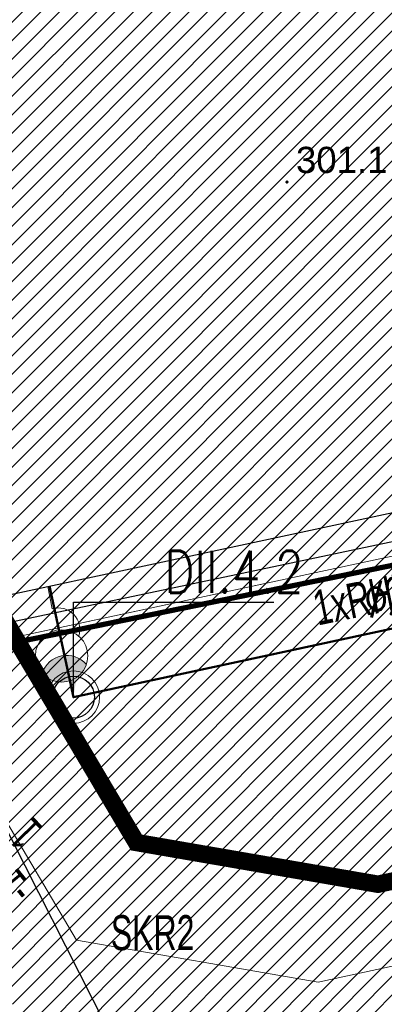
# Model space of a CAD drawing. Header units: metres. Extents: x 6567444 to 13135881, y 5574237 to 11149086.
# Tile 76 of 212: x 6567854 to 6567864, y 5574454 to 5574483. Entities that reach past the tile are written whole.
import ezdxf
from ezdxf.enums import TextEntityAlignment as Align

# ---------------------------------------------------------------- set-up
doc = ezdxf.new("R2010")
doc.units = ezdxf.units.M
doc.linetypes.add('_PZT$0$Kropki przerywana 1', pattern=[250, 150, -100])
for name, color, linetype, lineweight in [('_MDCP$0$OTRN', 7, 'Continuous', 13), ('_TT_KAN_D_II etap', 116, 'Continuous', 50), ('_TT_KAN_D_OPIS_DN', 7, 'Continuous', 30), ('_TT_KAN_D_Opis_PKT_II', 7, 'Continuous', 30), ('GE.I.6640.1.468.2024_MDCP_dodatkowe pomiary_12.03.2026$0$OTRN', 7, 'Continuous', 13), ('PT-IE-001 PZT - instal. elektr XREFF$0$SEL_OPIS_legenda', 7, 'Continuous', 18), ('PT-IE-001 PZT - instal. elektr XREFF$0$SEL_sieci_oswietlenie_oprawy', 152, 'Continuous', 20), ('PT-IE-001 PZT - instal. elektr XREFF$0$SEN_kanalizacja_kablowa', 30, 'PT-IE-001 PZT - instal. elektr XREFF$0$SEN_t', 20)]:
    doc.layers.add(name, color=color, linetype=linetype, lineweight=lineweight)
for name, color, linetype in [('_MDCP$0$OTRN_O', 7, 'Continuous'), ('FORMA - Arch 01 - PZT 1 Strefy', 7, 'Continuous'), ('GE.I.6640.1.468.2024_MDCP_dodatkowe pomiary_12.03.2026$0$OTRN_O', 7, 'Continuous'), ('PT-IE-001 PZT - instal. elektr XREFF$0$SEL_atrybut_bloku1', 7, 'Continuous'), ('PT-IE-001 PZT - instal. elektr XREFF$0$SEL_atrybut_bloku2', 9, 'Continuous')]:
    doc.layers.add(name, color=color, linetype=linetype)
doc.layers.add('PT-IE-001 PZT - instal. elektr XREFF$0$SEL_sieci_kable_nN_oswietlenie', color=7, linetype='PT-IE-001 PZT - instal. elektr XREFF$0$SEL_eNN', lineweight=30, true_color=0xff7a7a)
doc.styles.add('_MDCP$0$BDOT', font='arial.ttf', dxfattribs={"width": 0.9})
doc.styles.add('GE.I.6640.1.468.2024_MDCP_dodatkowe pomiary_12.03.2026$0$BDOT', font='arial.ttf', dxfattribs={"width": 0.9})
doc.styles.add('PT-IE-001 PZT - instal. elektr XREFF$0$ARIAL', font='ARIALN.TTF', dxfattribs={"width": 0.8})
doc.styles.add('PT-IE-001 PZT - instal. elektr XREFF$0$ROMANS', font='ARIALN.TTF', dxfattribs={"width": 0.8})
doc.styles.add('pzt_11-06-2015 (2)$0$RomanS', font='romans.shx')
doc.styles.add('ROMANS', font='romans.shx', dxfattribs={"width": 0.9})
doc.styles.get("Standard").update_dxf_attribs({"font": 'arial.ttf'})
doc.linetypes.add('PT-IE-001 PZT - instal. elektr XREFF$0$SEL_eNN', pattern='A,5,["eNN",PT-IE-001 PZT - instal. elektr XREFF$0$ARIAL,S=1,R=0,X=1.45,Y=0.25],5', length=10)
doc.linetypes.add('PT-IE-001 PZT - instal. elektr XREFF$0$SEN_t', pattern='A,5,["t",PT-IE-001 PZT - instal. elektr XREFF$0$ARIAL,S=1,R=0,X=2.1,Y=0.25],5', length=10)
doc.dimstyles.new('ISO-25', dxfattribs={"dimtxt": 2.5, "dimasz": 2.5, "dimexe": 1.25, "dimexo": 0.625, "dimtad": 1, "dimtxsty": 'Standard', "dimcen": 2.5, "dimadec": 0, "dimazin": 0, "dimtfac": 1, "dimtmove": 0, "dimatfit": 3, "dimfxl": 1, "dimarcsym": 0})
pattern_1 = [(45, (0, 0), (-0.265165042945, 0.265165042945), [])]

# ---------------------------------------------------------------- blocks, each defined once
blk = doc.blocks.new('_MDCP$0$OTRN')
at = {"layer": '_MDCP$0$OTRN', "color": 0, "const_width": 0.09}
blk.add_lwpolyline([(-0.045, 0, 1), (0.045, 0, 1)], format="xyb", close=True, dxfattribs=at)
at = {"layer": '_MDCP$0$OTRN_O', "color": 0, "style": '_MDCP$0$BDOT'}
blk.add_attdef('RZEDNA', (0.514, 0.515), '', height=1.5, dxfattribs=at)
blk = doc.blocks.new('_MDCP')
at = {"layer": '_MDCP$0$OTRN', "color": 14, "xscale": 0.5, "yscale": 0.5, "zscale": 0.5}
blk.add_blockref('_MDCP$0$OTRN', (6567861.271, 5574477.994, 301.123), dxfattribs=at).add_auto_attribs({'RZEDNA': '301.1'})
blk = doc.blocks.new('GE.I.6640.1.468.2024_MDCP_dodatkowe pomiary_12.03.2026$0$OTRN')
at = {"layer": 'GE.I.6640.1.468.2024_MDCP_dodatkowe pomiary_12.03.2026$0$OTRN', "color": 0, "const_width": 0.09}
blk.add_lwpolyline([(-0.045, 0, 1), (0.045, 0, 1)], format="xyb", close=True, dxfattribs=at)
at = {"layer": 'GE.I.6640.1.468.2024_MDCP_dodatkowe pomiary_12.03.2026$0$OTRN_O', "color": 0, "style": 'GE.I.6640.1.468.2024_MDCP_dodatkowe pomiary_12.03.2026$0$BDOT'}
blk.add_attdef('RZEDNA', (0.514, 0.515), '', height=1.5, dxfattribs=at)
blk = doc.blocks.new('GE.I.6640.1.468.2024_MDCP_dodatkowe pomiary_12.03.2026')
at = {"layer": 'GE.I.6640.1.468.2024_MDCP_dodatkowe pomiary_12.03.2026$0$OTRN', "color": 14, "xscale": 0.5, "yscale": 0.5, "zscale": 0.5}
blk.add_blockref('GE.I.6640.1.468.2024_MDCP_dodatkowe pomiary_12.03.2026$0$OTRN', (6567861.271, 5574477.994, 301.123), dxfattribs=at).add_auto_attribs({'RZEDNA': '301.1'})
blk = doc.blocks.new('PT-IE-001 PZT - instal. elektr XREFF$0$oprawa zewnetrzna parkowa')
for points in [[(0.354, 0.354, 0.414214), (-0.354, 0.354), (0, 0)], [(-0.354, -0.354, 0.414214), (0.354, -0.354), (0, 0)]]:
    blk.add_hatch(color=256).paths.add_polyline_path(points)
for p, q in [((-0.354, -0.354), (0.354, 0.354)), ((-0.354, 0.354), (0.354, -0.354))]:
    blk.add_line(p, q)
blk.add_circle((0, 0), 0.5)
at = {"layer": 'PT-IE-001 PZT - instal. elektr XREFF$0$SEL_atrybut_bloku1', "style": 'PT-IE-001 PZT - instal. elektr XREFF$0$ROMANS', "width": 0.6, "flags": 8}
blk.add_attdef('TYP', text='', height=1, dxfattribs=at).set_placement((0.053, 0.641), align=Align.CENTER)
at = {"layer": 'PT-IE-001 PZT - instal. elektr XREFF$0$SEL_atrybut_bloku2', "style": 'PT-IE-001 PZT - instal. elektr XREFF$0$ROMANS', "width": 0.6, "flags": 8}
for tag, p in [('OPIS1', (-0.034, -1.403)), ('OPIS2', (-0.034, -2.264))]:
    blk.add_attdef(tag, text='', height=0.75, dxfattribs=at).set_placement(p, align=Align.CENTER)
blk = doc.blocks.new('PT-IE-001 PZT - instal. elektr XREFF$0$oprawa zewnetrzna nascienna')
blk.add_hatch(color=256).paths.add_polyline_path([(2.774, 0, 0.267949), (2.399, 0.65, 0.57735), (2.399, -0.65, 0.267949)])
blk.add_line((0, 0), (0.649, 0))
blk.add_circle((2.024, 0), 0.75)
for centre, radius, start, end in [((1.259, 0.057), 0.613, 60.4419, 185.3665), ((2.774, 0), 0.75, 120, 240)]:
    blk.add_arc(centre, radius, start, end)
at = {"layer": 'PT-IE-001 PZT - instal. elektr XREFF$0$SEL_atrybut_bloku1', "style": 'PT-IE-001 PZT - instal. elektr XREFF$0$ROMANS', "width": 0.6, "flags": 8}
blk.add_attdef('TYP', text='', height=1, dxfattribs=at).set_placement((1.704, 0.842), align=Align.CENTER)
at = {"layer": 'PT-IE-001 PZT - instal. elektr XREFF$0$SEL_atrybut_bloku2', "style": 'PT-IE-001 PZT - instal. elektr XREFF$0$ROMANS', "width": 0.6, "flags": 8}
for tag, p in [('OPIS1', (1.455, -1.584)), ('OPIS2', (1.455, -2.445))]:
    blk.add_attdef(tag, text='', height=0.75, dxfattribs=at).set_placement(p, align=Align.CENTER)
blk = doc.blocks.new('PT-IE-001 PZT - instal. elektr XREFF')
at = {"layer": 'Defpoints'}
blk.add_line((6567853.217, 5574466.162), (6567870.815, 5574469.944), dxfattribs=at)
at = {"layer": 'PT-IE-001 PZT - instal. elektr XREFF$0$SEL_sieci_kable_nN_oswietlenie', "ltscale": 0.5}
blk.add_line((6567850.445, 5574464.956), (6567856.923, 5574452.227), dxfattribs=at)
at = {"layer": 'PT-IE-001 PZT - instal. elektr XREFF$0$SEL_sieci_kable_nN_oswietlenie', "ltscale": 0.8}
blk.add_lwpolyline([(6567894.56, 5574480.357), (6567894.56, 5574480.357), (6567883.047, 5574477.935), (6567882.979, 5574471.641), (6567852.785, 5574465.28), (6567852.079, 5574465.916), (6567836.897, 5574536.557), (6567837.577, 5574537.642), (6567847.042, 5574539.675), (6567847.398, 5574540.343), (6567846.492, 5574544.512), (6567846.812, 5574544.873), (6567847.671, 5574545.057)], dxfattribs=at)
at = {"layer": 'PT-IE-001 PZT - instal. elektr XREFF$0$SEN_kanalizacja_kablowa', "ltscale": 0.8, "const_width": 0.15}
blk.add_lwpolyline([(6567852.27, 5574464.572), (6567884.055, 5574471.068)], dxfattribs=at)
at = {"layer": 'PT-IE-001 PZT - instal. elektr XREFF$0$SEL_sieci_oswietlenie_oprawy', "rotation": 281.2821705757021}
blk.add_blockref('PT-IE-001 PZT - instal. elektr XREFF$0$oprawa zewnetrzna nascienna', (6567854.422, 5574466.421), dxfattribs=at)
at = {"layer": 'PT-IE-001 PZT - instal. elektr XREFF$0$SEL_sieci_oswietlenie_oprawy'}
blk.add_blockref('PT-IE-001 PZT - instal. elektr XREFF$0$oprawa zewnetrzna parkowa', (6567864.803, 5574453.879), dxfattribs=at).add_auto_attribs({'TYP': 'SŁ9'})
at = {"layer": 'PT-IE-001 PZT - instal. elektr XREFF$0$SEL_OPIS_legenda', "lineweight": 30, "style": 'PT-IE-001 PZT - instal. elektr XREFF$0$ROMANS', "width": 0.8}
for s, rotation, p in [('1xRHDPE 110/6,3', 11.5131, (6567862.145, 5574465.304, -300.061)), ('1', 134.4385, (6567854.319, 5574459.513)), ('-14,0-', 129.2366, (6567854.049, 5574457.771))]:
    blk.add_text(s, height=1, rotation=rotation, dxfattribs=at).set_placement(p)
blk.add_text('SKR2', height=1, dxfattribs=at).set_placement((6567856.227, 5574456.02))

msp = doc.modelspace()

# ---------------------------------------------------------------- block references
at = {"layer": 'Defpoints'}
msp.add_blockref('GE.I.6640.1.468.2024_MDCP_dodatkowe pomiary_12.03.2026', (0, 0), dxfattribs=at)

# ---------------------------------------------------------------- next in the draw order: block references
msp.add_blockref('_MDCP', (0, 0))

# ---------------------------------------------------------------- next in the draw order: linework, layer by layer
at = {"layer": '_TT_KAN_D_II etap'}
msp.add_lwpolyline([(6567854.467, 5574466.431), (6567855.153, 5574463.256), (6567884.483, 5574469.56), (6567901.857, 5574473.294)], dxfattribs=at)
at = {"layer": '_TT_KAN_D_II etap', "lineweight": 13}
msp.add_circle((6567855.154, 5574463.257), 0.75, dxfattribs=at)
at = {"layer": '_TT_KAN_D_II etap', "lineweight": 30}
msp.add_circle((6567855.154, 5574463.257), 0.6, dxfattribs=at)
at = {"layer": 'Defpoints', "color": 6, "linetype": '_PZT$0$Kropki przerywana 1', "lineweight": 50, "ltscale": 0.01, "const_width": 0.5}
msp.add_lwpolyline([(6567846.825, 5574464.572), (6567852.935, 5574465.886), (6567856.959, 5574459.099), (6567863.876, 5574457.905), (6567881.468, 5574461.686), (6567884.062, 5574465.823), (6567941.534, 5574478.091)], dxfattribs=at)

# ---------------------------------------------------------------- next in the draw order: texts
at = {"layer": '_TT_KAN_D_OPIS_DN', "insert": (6567863.4, 5574466.497), "char_height": 1, "attachment_point": 1, "rotation": 10.0888, "style": 'pzt_11-06-2015 (2)$0$RomanS'}
msp.add_mtext_dynamic_manual_height_columns('\\T0.85;\\W0.8;%%C250 PVC', width=9.13673, gutter_width=12.5, heights=[0], dxfattribs=at)
at = {"layer": '_TT_KAN_D_Opis_PKT_II', "insert": (6567857.757, 5574467.445), "char_height": 1.2, "attachment_point": 1, "style": 'ROMANS'}
msp.add_mtext('\\W0.8;DII.4.2', dxfattribs=at)

# ---------------------------------------------------------------- next in the draw order: leaders
at = {"layer": '_TT_KAN_D_Opis_PKT_II', "lineweight": 25, "annotation_type": 0, "has_hookline": 1, "hookline_direction": 0, "text_width": 4.114}
msp.add_leader([(6567855.153, 5574463.256), (6567855.159, 5574465.975), (6567856.159, 5574465.975)], dimstyle='ISO-25', override={"dimasz": 1, "dimgap": 0.625, "dimtad": 3}, dxfattribs=at)

# ---------------------------------------------------------------- next in the draw order: block references
msp.add_blockref('PT-IE-001 PZT - instal. elektr XREFF', (0, 0))

# ---------------------------------------------------------------- next in the draw order: hatches: boundary and pattern name
at = {"layer": 'FORMA - Arch 01 - PZT 1 Strefy', "linetype": 'Continuous', "lineweight": 0, "true_color": 0x577933}
h = msp.add_hatch(dxfattribs=at)
h.set_pattern_fill('ANSI31', color=77, scale=3, style=0)
h.set_pattern_definition(pattern_1)
h.paths.add_polyline_path([(6567829, 5574517.24), (6567842.398, 5574471.118), (6567844.165, 5574471.632), (6567846.931, 5574462.111), (6567846.967, 5574484.472), (6567835.736, 5574536.73), (6567846.642, 5574539.074), (6567844.864, 5574547.35), (6567918.571, 5574563.191), (6567935.605, 5574483.933), (6567930.975, 5574476.768), (6567931.227, 5574475.595), (6567933.57, 5574476.098, 0.216609), (6567938.884, 5574480.085), (6567921.55, 5574567.86), (6567849.267, 5574550.953), (6567830.11, 5574546.47)])
at = {"layer": 'FORMA - Arch 01 - PZT 1 Strefy', "linetype": 'Continuous', "lineweight": 0, "ltscale": 5, "true_color": 0xf0e6d9}
h = msp.add_hatch(dxfattribs=at)
h.set_pattern_fill('ANSI31', color=254, scale=3, style=0)
h.set_pattern_definition(pattern_1)
h.paths.add_polyline_path([(6567838.111, 5574535.195), (6567853.217, 5574464.912), (6567877.761, 5574470.187), (6567866.729, 5574521.517), (6567916.781, 5574532.275), (6567914.712, 5574541.905), (6567920.576, 5574543.165), (6567916.794, 5574560.763), (6567847.239, 5574545.815), (6567849.018, 5574537.539)])
at = {"layer": 'FORMA - Arch 01 - PZT 1 Strefy', "linetype": 'Continuous', "lineweight": 0, "true_color": 0x786554}
h = msp.add_hatch(dxfattribs=at)
h.set_pattern_fill('ANSI31', color=37, scale=3, style=0)
h.set_pattern_definition(pattern_1)
h.paths.add_polyline_path([(6567884.905, 5574471.723), (6567851.261, 5574464.492), (6567851.757, 5574462.185), (6567855.246, 5574456.301), (6567862.162, 5574455.107), (6567879.755, 5574458.888), (6567881.026, 5574460.916), (6567882.349, 5574463.025), (6567886.2, 5574463.729), (6567886.604, 5574463.816)])
h = msp.add_hatch(dxfattribs=at)
h.set_pattern_fill('ANSI31', color=37, scale=3, style=0)
h.set_pattern_definition(pattern_1)
h.paths.add_polyline_path([(6567855.246, 5574456.301), (6567851.757, 5574462.185), (6567854.181, 5574450.906), (6567854.544, 5574449.216), (6567856.5, 5574449.636), (6567856.137, 5574451.322), (6567883.371, 5574457.115), (6567888.037, 5574457.095), (6567887.53, 5574459.452, 0.007414), (6567887.327, 5574460.148), (6567886.587, 5574463.893), (6567882.349, 5574463.025), (6567879.755, 5574458.888), (6567862.162, 5574455.107)])

# ---------------------------------------------------------------- next in the draw order: linework, layer by layer
at = {"layer": 'FORMA - Arch 01 - PZT 1 Strefy', "color": 31, "linetype": 'Continuous', "lineweight": 0, "true_color": 0xf1cba9}
for p, q in [((6567884.905, 5574471.723), (6567851.261, 5574464.492)), ((6567851.757, 5574462.185), (6567855.246, 5574456.301)), ((6567855.246, 5574456.301), (6567851.757, 5574462.185)), ((6567862.162, 5574455.107), (6567879.755, 5574458.888)), ((6567879.755, 5574458.888), (6567862.162, 5574455.107)), ((6567855.246, 5574456.301), (6567862.162, 5574455.107)), ((6567862.162, 5574455.107), (6567855.246, 5574456.301))]:
    msp.add_line(p, q, dxfattribs=at)
at = {"layer": 'FORMA - Arch 01 - PZT 1 Strefy', "color": 254, "linetype": 'Continuous', "lineweight": 0, "true_color": 0xe3cfb5}
msp.add_line((6567853.217, 5574464.912), (6567877.761, 5574470.187), dxfattribs=at)

doc.saveas('drawing.dxf')
